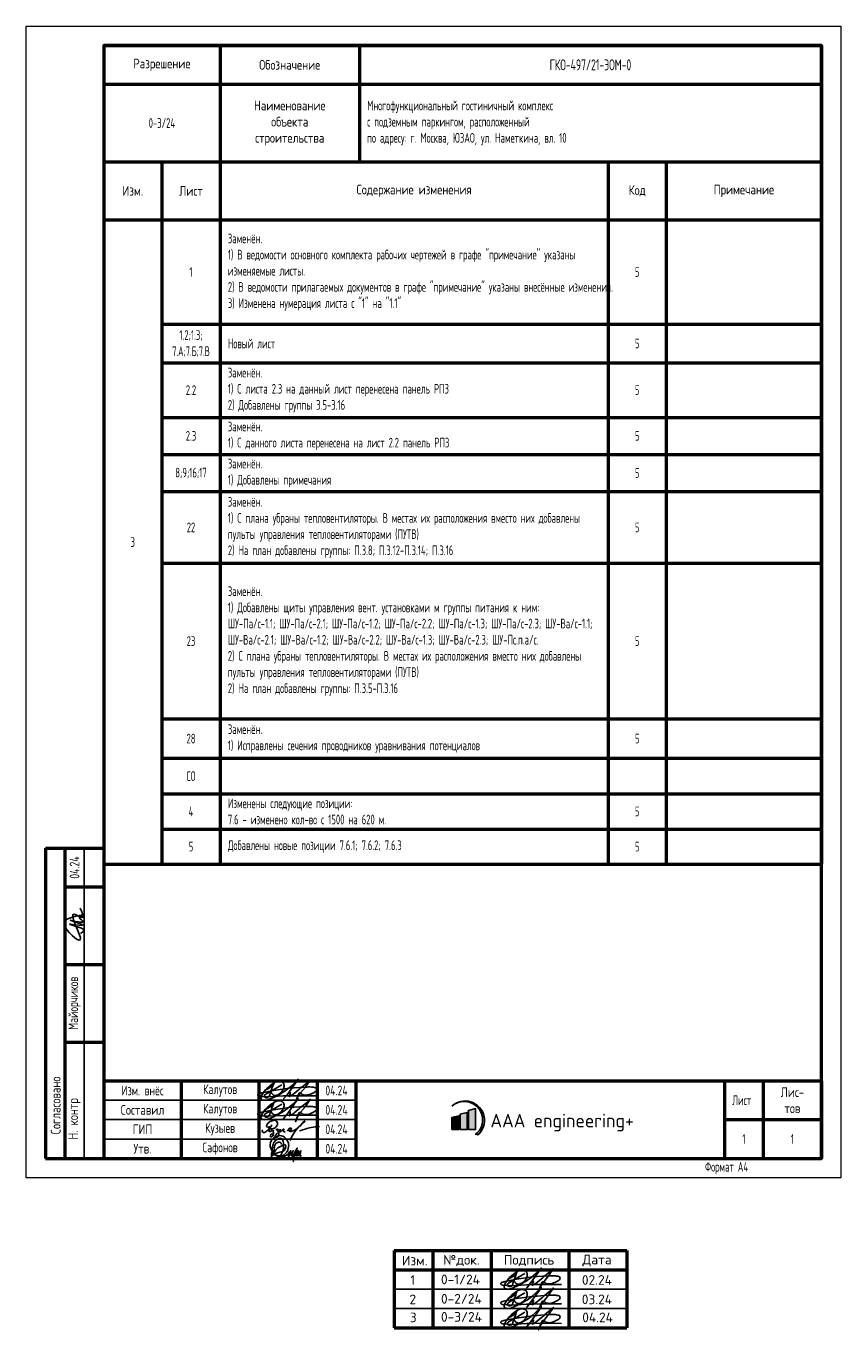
# Model space of a CAD drawing. Header units: millimetres. Extents: x -101899 to 582947, y -77476 to 345289.
# Tile 69 of 100: x 3782 to 24782, y 263371 to 296994. Entities that reach past the tile are written whole.
import ezdxf

# ---------------------------------------------------------------- set-up
doc = ezdxf.new("R2010")
doc.units = ezdxf.units.MM
doc.layers.add('pecat', color=7, linetype='Continuous')
doc.layers.add('ФОРМАТ', color=7, linetype='Continuous', lineweight=18)
doc.styles.add('$_Electrical_gost', font='cs_gost2304.shx', dxfattribs={"width": 0.8})
doc.styles.add('ЭН', font='GOST_Common.ttf')

# ---------------------------------------------------------------- blocks, each defined once
blk = doc.blocks.new('*T388')
at = {"color": 0, "linetype": 'ByBlock', "lineweight": 50, "transparency": 16777216}
for p, q in [((0, 0), (18500, 0)), ((0, 0), (0, -21113)), ((3000, 0), (3000, -21113)), ((6590, 0), (6590, -3000)), ((18500, 0), (18500, -21113)), ((0, -1000), (18500, -1000)), ((0, -3000), (18500, -3000)), ((1500, -3000), (1500, -21113)), ((13000, -3000), (13000, -21113)), ((14500, -3000), (14500, -21113)), ((0, -4500), (18500, -4500)), ((1500, -7188), (18500, -7188)), ((1500, -8184), (18500, -8184)), ((1500, -9590), (18500, -9590)), ((1500, -10547), (18500, -10547)), ((1500, -11503), (18500, -11503)), ((1500, -13351), (18500, -13351)), ((1500, -17366), (18500, -17366)), ((1500, -18383), (18500, -18383)), ((1500, -19299), (18500, -19299)), ((1500, -20206), (18500, -20206)), ((0, -21113), (18500, -21113))]:
    blk.add_line(p, q, dxfattribs=at)
at = {"color": 0, "transparency": 16777216, "char_height": 250, "style": '$_Electrical_gost'}
for s, insert, width, attachment_point in [('{\\H1.125x;\\C256;ГКО-497/21-ЭОМ-0}', (12545, -500), 11610.26, 5), ('\\A1;{\\W1;\\C256;Разрешение}', (1500, -500), 2700, 5), ('\\A1;{\\W1;\\C256;Обозначение}', (4795, -500), 3289.74, 5), ('\\A1;{\\W1;\\C256;Наименование \\Pобъекта\\Pстроительства}', (4795, -2000), 3189.74, 5), ('{\\C256;Многофункциональный гостиничный комплекс\\Pс подземным паркингом, расположенный\\Pпо адресу: г. Москва, ЮЗАО, ул. Наметкина, вл. 10}', (6790, -2000), 11510.26, 4), ('0-3/24', (1500, -2000), 2800, 5), ('{\\W1;Изм.}', (750, -3750), 1300, 5), ('{\\W1;Лист}', (2250, -3750), 1300, 5), ('\\A1;{\\W1;\\C256;Содержание изменения}', (8000, -3750), 9600, 5), ('{\\W1;Код}', (13750, -3750), 1100, 5), ('{\\W1;Примечание}', (16500, -3750), 3600, 5), ('Заменён.\\P1) В ведомости основного комплекта рабочих чертежей в графе "примечание" указаны изменяемые листы.\\P2) В ведомости прилагаемых документов в графе "примечание" указаны внесённые изменения.\\P3) Изменена нумерация листа с "1" на "1.1"', (3200, -5844), 9600, 4), ('1', (2250, -5844), 1300, 5), ('5', (13750, -5844), 1100, 5), ('1.2;1.3;\\P{\\W0.7;7.А;7.Б;7.В}', (2250, -7686), 1300, 5), ('Новый лист', (3200, -7686), 9600, 4), ('5', (13750, -7686), 1100, 5), ('Заменён.\\P1) С листа 2.3 на данный лист перенесена панель РП3\\P2) Добавлены группы 3.5-3.16', (3200, -8887), 9600, 4), ('2.2', (2250, -8887), 1300, 5), ('5', (13750, -8887), 1100, 5), ('Заменён.\\P1) С данного листа перенесена на лист 2.2 панель РП3', (3200, -10068), 9600, 4), ('2.3', (2250, -10068), 1300, 5), ('5', (13750, -10068), 1100, 5), ('Заменён.\\P1) Добавлены примечания', (3200, -11025), 9600, 4), ('8;9;16;17', (2250, -11025), 1300, 5), ('5', (13750, -11025), 1100, 5), ('Заменён.\\P1) С плана убраны тепловентиляторы. В местах их расположения вместо них добавлены пульты управления тепловентиляторами (ПУТВ) \\P2) На план добавлены группы: П.3.8; П.3.12-П.3.14; П.3.16', (3200, -12427), 9600, 4), ('22', (2250, -12427), 1300, 5), ('5', (13750, -12427), 1100, 5), ('3', (750, -12806), 1300, 5), ('Заменён.\\P1) Добавлены щиты управления вент. установками м группы питания к ним:\\PШУ-Па/с-1.1; ШУ-Па/с-2.1; ШУ-Па/с-1.2; ШУ-Па/с-2.2; ШУ-Па/с-1.3; ШУ-Па/с-2.3; ШУ-Ва/с-1.1; ШУ-Ва/с-2.1; ШУ-Ва/с-1.2; ШУ-Ва/с-2.2; ШУ-Ва/с-1.3; ШУ-Ва/с-2.3; ШУ-Пс.п.а/с.\\P2) С плана убраны тепловентиляторы. В местах их расположения вместо них добавлены пульты управления тепловентиляторами (ПУТВ)\\P2) На план добавлены группы: П.3.5-П.3.16 ', (3200, -15359), 9600, 4), ('23', (2250, -15359), 1300, 5), ('5', (13750, -15359), 1100, 5), ('Заменён.\\P1) Исправлены сечения проводников уравнивания потенциалов', (3200, -17874), 9600, 4), ('28', (2250, -17874), 1300, 5), ('5', (13750, -17874), 1100, 5), ('СО', (2250, -18841), 1300, 5), ('Изменены следующие позиции:\\P7.6 - изменено кол-во с 1500 на 620 м.', (3200, -19752), 9600, 4), ('4', (2250, -19752), 1300, 5), ('5', (13750, -19752), 1100, 5), ('5', (2250, -20659), 1300, 5), ('Добавлены новые позиции 7.6.1; 7.6.2; 7.6.3', (3200, -20659), 9600, 4), ('5', (13750, -20659), 1100, 5)]:
    blk.add_mtext(s, dxfattribs=dict(at, insert=insert, width=width, attachment_point=attachment_point))
blk = doc.blocks.new('*T389')
at = {"color": 0, "linetype": 'ByBlock', "lineweight": 50, "transparency": 16777216}
for p, q in [((0, 0), (18500, 0)), ((0, 0), (0, -2000)), ((2000, 0), (2000, -2000)), ((4000, 0), (4000, -2000)), ((5500, 0), (5500, -2000)), ((6500, 0), (6500, -2000)), ((16000, 0), (16000, -2000)), ((17000, 0), (17000, -2000)), ((18500, 0), (18500, -2000)), ((16000, -1000), (18500, -1000)), ((4000, -2000), (5500, -2000)), ((6500, -2000), (18500, -2000))]:
    blk.add_line(p, q, dxfattribs=at)
at = {"color": 0, "linetype": 'ByBlock', "lineweight": -2, "transparency": 16777216}
for p, q in [((0, -500), (6500, -500)), ((0, -1000), (6500, -1000)), ((0, -1500), (6500, -1500)), ((0, -2000), (4000, -2000)), ((5500, -2000), (6500, -2000))]:
    blk.add_line(p, q, dxfattribs=at)
at = {"color": 0, "transparency": 16777216, "char_height": 250, "style": '$_Electrical_gost'}
for s, insert, width, attachment_point in [('{\\W0.9;Изм. внёс}', (1000, -250), 1990, 5), ('{\\W0.9;Калутов}', (3000, -250), 1990, 5), ('{\\W0.9;04.24}', (6000, -250), 990, 5), ('{\\W1;Лис-\\Pтов} ', (17750, -500), 1100, 5), ('{\\W1;Составил}', (1000, -750), 1990, 5), ('{\\W0.9;Калутов}', (3000, -750), 1990, 5), ('{\\W0.9;04.24}', (6000, -750), 990, 5), ('Лист', (16200, -500), 600, 4), ('{\\W1;ГИП}', (1000, -1250), 1990, 5), ('{\\W0.9;Кузыев}', (3000, -1250), 1990, 5), ('{\\W0.9;04.24}', (6000, -1250), 990, 5), ('1', (16500, -1500), 600, 5), ('1', (17750, -1500), 1100, 5), ('{\\W1;Утв.}', (1000, -1750), 1990, 5), ('{\\W0.9;Сафонов}', (3000, -1750), 1990, 5), ('{\\W0.9;04.24}', (6000, -1750), 990, 5)]:
    blk.add_mtext(s, dxfattribs=dict(at, insert=insert, width=width, attachment_point=attachment_point))
blk = doc.blocks.new('*T390')
at = {"color": 0, "linetype": 'ByBlock', "lineweight": 50, "transparency": 16777216}
for p, q in [((0, 0), (1500, 0)), ((0, 0), (0, -8000)), ((500, 0), (500, -8000)), ((1500, 0), (1500, -8000)), ((500, -1000), (1500, -1000)), ((500, -3000), (1500, -3000)), ((500, -5000), (1500, -5000)), ((0, -8000), (1500, -8000))]:
    blk.add_line(p, q, dxfattribs=at)
at = {"color": 0, "linetype": 'ByBlock', "lineweight": -2, "transparency": 16777216}
blk.add_line((1000, 0), (1000, -8000), dxfattribs=at)
at = {"color": 0, "transparency": 16777216, "char_height": 250, "rotation": 90, "style": '$_Electrical_gost'}
for s, insert, width, attachment_point in [('{\\W0.9;04.24}', (750, -500), 990, 5), ('{\\W0.9;Майорчиков}', (750, -4000), 1990, 5), ('{\\W1;   Согласовано}', (388, -6826), 7990, 8), ('{\\W1;   Н. контр}', (906, -7175), 2990, 8)]:
    blk.add_mtext(s, dxfattribs=dict(at, insert=insert, width=width, attachment_point=attachment_point))
blk = doc.blocks.new('А.Майорчиков')
at = {"layer": 'pecat', "color": 0, "linetype": 'ByBlock', "lineweight": -2}
for points in [[(9.15, 0.19), (6.53, 5.2), (2.48, 0.9), (9.34, 2.54), (8.41, 0.28), (10.98, 0.93)], [(4.13, 0.87), (4.88, 0.03), (6.46, 3.37), (6.66, 3.84)], [(7.72, 3.61), (6.35, 0.21), (6.57, 3.01), (6.66, 3.84)], [(7.72, 3.61), (7.56, 0.35), (8.6, 1.07), (9.07, 0.08), (9.15, 0.19)]]:
    blk.add_spline(points, degree=3, dxfattribs=at)
blk = doc.blocks.new('*T387')
at = {"color": 0, "linetype": 'ByBlock', "lineweight": 50, "transparency": 16777216}
for p, q in [((0, 0), (6000, 0)), ((0, 0), (0, -2000)), ((1000, 0), (1000, -2000)), ((2500, 0), (2500, -2000)), ((4500, 0), (4500, -2000)), ((6000, 0), (6000, -2000)), ((0, -500), (6000, -500)), ((0, -2000), (6000, -2000))]:
    blk.add_line(p, q, dxfattribs=at)
at = {"color": 0, "linetype": 'ByBlock', "lineweight": -2, "transparency": 16777216}
for p, q in [((0, -1000), (6000, -1000)), ((0, -1500), (6000, -1500))]:
    blk.add_line(p, q, dxfattribs=at)

msp = doc.modelspace()

# ---------------------------------------------------------------- hatches: boundary and pattern name
at = {"true_color": 0x504d51}
h = msp.add_hatch(color=251, dxfattribs=at)
h.dxf.hatch_style = 1
h.paths.add_polyline_path([(14754.8, 269141, -1.0335122), (15367, 268415.3), (15425.6, 268398, 1.014927)])
at = {"true_color": 0x139b48}
h = msp.add_hatch(color=114, dxfattribs=at)
h.dxf.hatch_style = 1
h.paths.add_polyline_path([(15368.3, 269079), (15183.3, 269031.6), (15183.3, 268535.1), (15368.3, 268535.1)])
at = {"true_color": 0x504d51}
h = msp.add_hatch(color=251, dxfattribs=at)
h.dxf.hatch_style = 1
h.paths.add_polyline_path([(14935.3, 268894.5), (14750.4, 268847.2), (14750.4, 268535.1), (14935.3, 268535.1)])
at = {"true_color": 0x4b2401}
h = msp.add_hatch(color=38, dxfattribs=at)
h.dxf.hatch_style = 1
h.paths.add_polyline_path([(15151.2, 268979), (14966.3, 268931.6), (14966.3, 268535.1), (15151.2, 268535.1)])

# ---------------------------------------------------------------- linework, layer by layer
at = {"color": 5, "ltscale": 100}
for points in [[(10092.2, 269524.6, 0.103904), (10125.4, 269455.8, 0.2350713), (10202.8, 269415.3, 0.1615215), (10321.6, 269467.7, 0.1288083), (10418.2, 269585.5, 0.0851825), (10430.8, 269668.6, 0.1753776), (10402.7, 269747.8, 0.1915956), (10280.8, 269781, 0.1190184), (10161.2, 269734.7, 0.0271183), (10034.9, 269641.3, 0.0924447), (9887.5, 269470.8, 0.0626343), (9839.1, 269376, 0.3356843), (9862, 269308.2, 0.1746984), (10008.8, 269301.4), (10180, 269375.8, 0.0346471), (10433.7, 269517.6), (10528.9, 269587), (10656.4, 269695.3), (10795.9, 269836.3), (10506.6, 269432.4), (10418.3, 269326.3), (10567.2, 269497.9, -0.7633251), (10590.7, 269488, -0.0651771), (10585.4, 269458.6), (10565.6, 269388.8, 0.052351), (10694.7, 269470.2), (10796.8, 269555.5, 0.0266965), (10887, 269634.2), (11013.7, 269735.2), (11106, 269819.2), (10979.1, 269631.8), (10856.2, 269482.4), (10770.9, 269360.2), (10724.1, 269238), (10807.1, 269456.6, -0.5538621), (10867.4, 269471.2, 0.0926124), (10913.3, 269436.1, 0.0875177), (11003.3, 269423.3, 0.0692528), (11142.1, 269461.4), (11209.9, 269497.4, 0.092964), (11272.8, 269547.4, 0.4843344), (11241, 269615.8, 0.0504862), (11135.8, 269634, 0.0397149), (10979.1, 269631.8), (10690.9, 269611.9), (10562.4, 269602.8), (10157.7, 269544.9), (9861.9, 269485.9), (9768.7, 269459.5, 0.3246198), (9752.1, 269421.9, 0.2758008), (9799.3, 269391.4), (10004.2, 269379.2), (10413.4, 269403.4), (10601.7, 269405.9), (10846.5, 269409.1), (11024.6, 269411.5), (11318, 269406.5)], [(9952.4, 269559.2, 0.1869387), (10165.4, 269726.7, 0.0165586), (10048, 269390.5, -0.4586332), (9933.5, 269375.5, -0.4636946), (9944.8, 269442.9), (10123.5, 269544.6), (10369.9, 269692.4)], [(10092.2, 269024.6, 0.103904), (10125.4, 268955.8, 0.2350713), (10202.8, 268915.3, 0.1615215), (10321.6, 268967.7, 0.1288083), (10418.2, 269085.5, 0.0851825), (10430.8, 269168.6, 0.1753776), (10402.7, 269247.8, 0.1915956), (10280.8, 269281, 0.1190184), (10161.2, 269234.7, 0.0271183), (10034.9, 269141.3, 0.0924447), (9887.5, 268970.8, 0.0626343), (9839.1, 268876, 0.3356843), (9862, 268808.2, 0.1746984), (10008.8, 268801.4), (10180, 268875.8, 0.0346471), (10433.7, 269017.6), (10528.9, 269087), (10656.4, 269195.3), (10795.9, 269336.3), (10506.6, 268932.4), (10418.3, 268826.3), (10567.2, 268997.9, -0.7633251), (10590.7, 268988, -0.0651771), (10585.4, 268958.6), (10565.6, 268888.8, 0.052351), (10694.7, 268970.2), (10796.8, 269055.5, 0.0266965), (10887, 269134.2), (11013.7, 269235.2), (11106, 269319.2), (10979.1, 269131.8), (10856.2, 268982.4), (10770.9, 268860.2), (10724.1, 268738), (10807.1, 268956.6, -0.5538621), (10867.4, 268971.2, 0.0926124), (10913.3, 268936.1, 0.0875177), (11003.3, 268923.3, 0.0692528), (11142.1, 268961.4), (11209.9, 268997.4, 0.092964), (11272.8, 269047.4, 0.4843344), (11241, 269115.8, 0.0504862), (11135.8, 269134, 0.0397149), (10979.1, 269131.8), (10690.9, 269111.9), (10562.4, 269102.8), (10157.7, 269044.9), (9861.9, 268985.9), (9768.7, 268959.5, 0.3246198), (9752.1, 268921.9, 0.2758008), (9799.3, 268891.4), (10004.2, 268879.2), (10413.4, 268903.4), (10601.7, 268905.9), (10846.5, 268909.1), (11024.6, 268911.5), (11318, 268906.5)], [(9952.4, 269059.2, 0.1869387), (10165.4, 269226.7, 0.0165586), (10048, 268890.5, -0.4586332), (9933.5, 268875.5, -0.4636946), (9944.8, 268942.9), (10123.5, 269044.6), (10369.9, 269192.4)], [(16359.4, 264657.3, 0.103904), (16392.5, 264588.5, 0.2350713), (16469.9, 264548, 0.1615215), (16588.8, 264600.5, 0.1288083), (16685.4, 264718.2, 0.0851825), (16698, 264801.3, 0.1753776), (16669.8, 264880.5, 0.1915956), (16548, 264913.7, 0.1190184), (16428.4, 264867.5, 0.0271183), (16302.1, 264774, 0.0924447), (16154.7, 264603.5, 0.0626343), (16106.3, 264508.7, 0.3356843), (16129.1, 264440.9, 0.1746984), (16276, 264434.2), (16447.2, 264508.6, 0.0346471), (16700.9, 264650.3), (16796.1, 264719.7), (16923.6, 264828.1), (17063.1, 264969), (16773.8, 264565.2), (16685.5, 264459), (16834.3, 264630.7, -0.7633251), (16857.9, 264620.8, -0.0651771), (16852.5, 264591.3), (16832.7, 264521.5, 0.052351), (16961.9, 264602.9), (17063.9, 264688.2, 0.0266965), (17154.1, 264766.9), (17280.9, 264867.9), (17373.2, 264952), (17246.3, 264764.6), (17123.4, 264615.1), (17038, 264492.9), (16991.3, 264370.7), (17074.3, 264589.4, -0.5538621), (17134.6, 264604, 0.0926124), (17180.4, 264568.9, 0.0875177), (17270.5, 264556, 0.0692528), (17409.3, 264594.1), (17477, 264630.1, 0.092964), (17540, 264680.1, 0.4843344), (17508.2, 264748.5, 0.0504862), (17403, 264766.7, 0.0397149), (17246.3, 264764.6), (16958.1, 264744.6), (16829.6, 264735.6), (16424.9, 264677.6), (16129.1, 264618.7), (16035.9, 264592.3, 0.3246198), (16019.2, 264554.7, 0.2758008), (16066.4, 264524.1), (16271.4, 264511.9), (16680.6, 264536.1), (16868.9, 264538.6), (17113.7, 264541.9), (17291.8, 264544.2), (17585.1, 264539.3)], [(16219.6, 264691.9, 0.1869387), (16432.6, 264859.5, 0.0165586), (16315.2, 264523.3, -0.4586332), (16200.7, 264508.2, -0.4636946), (16212, 264575.6), (16390.6, 264677.3), (16637.1, 264825.1)], [(16359.4, 264157.3, 0.103904), (16392.5, 264088.5, 0.2350713), (16469.9, 264048, 0.1615215), (16588.8, 264100.5, 0.1288083), (16685.4, 264218.2, 0.0851825), (16698, 264301.3, 0.1753776), (16669.8, 264380.5, 0.1915956), (16548, 264413.7, 0.1190184), (16428.4, 264367.5, 0.0271183), (16302.1, 264274, 0.0924447), (16154.7, 264103.5, 0.0626343), (16106.3, 264008.7, 0.3356843), (16129.1, 263940.9, 0.1746984), (16276, 263934.2), (16447.2, 264008.6, 0.0346471), (16700.9, 264150.3), (16796.1, 264219.7), (16923.6, 264328.1), (17063.1, 264469), (16773.8, 264065.2), (16685.5, 263959), (16834.3, 264130.7, -0.7633251), (16857.9, 264120.8, -0.0651771), (16852.5, 264091.3), (16832.7, 264021.5, 0.052351), (16961.9, 264102.9), (17063.9, 264188.2, 0.0266965), (17154.1, 264266.9), (17280.9, 264367.9), (17373.2, 264452), (17246.3, 264264.6), (17123.4, 264115.1), (17038, 263992.9), (16991.3, 263870.7), (17074.3, 264089.4, -0.5538621), (17134.6, 264104, 0.0926124), (17180.4, 264068.9, 0.0875177), (17270.5, 264056, 0.0692528), (17409.3, 264094.1), (17477, 264130.1, 0.092964), (17540, 264180.1, 0.4843344), (17508.2, 264248.5, 0.0504862), (17403, 264266.7, 0.0397149), (17246.3, 264264.6), (16958.1, 264244.6), (16829.6, 264235.6), (16424.9, 264177.6), (16129.1, 264118.7), (16035.9, 264092.3, 0.3246198), (16019.2, 264054.7, 0.2758008), (16066.4, 264024.1), (16271.4, 264011.9), (16680.6, 264036.1), (16868.9, 264038.6), (17113.7, 264041.9), (17291.8, 264044.2), (17585.1, 264039.3)], [(16219.6, 264191.9, 0.1869387), (16432.6, 264359.5, 0.0165586), (16315.2, 264023.3, -0.4586332), (16200.7, 264008.2, -0.4636946), (16212, 264075.6), (16390.6, 264177.3), (16637.1, 264325.1)], [(16359.4, 263657.3, 0.103904), (16392.5, 263588.5, 0.2350713), (16469.9, 263548, 0.1615215), (16588.8, 263600.5, 0.1288083), (16685.4, 263718.2, 0.0851825), (16698, 263801.3, 0.1753776), (16669.8, 263880.5, 0.1915956), (16548, 263913.7, 0.1190184), (16428.4, 263867.5, 0.0271183), (16302.1, 263774, 0.0924447), (16154.7, 263603.5, 0.0626343), (16106.3, 263508.7, 0.3356843), (16129.1, 263440.9, 0.1746984), (16276, 263434.2), (16447.2, 263508.6, 0.0346471), (16700.9, 263650.3), (16796.1, 263719.7), (16923.6, 263828.1), (17063.1, 263969), (16773.8, 263565.2), (16685.5, 263459), (16834.3, 263630.7, -0.7633251), (16857.9, 263620.8, -0.0651771), (16852.5, 263591.3), (16832.7, 263521.5, 0.052351), (16961.9, 263602.9), (17063.9, 263688.2, 0.0266965), (17154.1, 263766.9), (17280.9, 263867.9), (17373.2, 263952), (17246.3, 263764.6), (17123.4, 263615.1), (17038, 263492.9), (16991.3, 263370.7), (17074.3, 263589.4, -0.5538621), (17134.6, 263604, 0.0926124), (17180.4, 263568.9, 0.0875177), (17270.5, 263556, 0.0692528), (17409.3, 263594.1), (17477, 263630.1, 0.092964), (17540, 263680.1, 0.4843344), (17508.2, 263748.5, 0.0504862), (17403, 263766.7, 0.0397149), (17246.3, 263764.6), (16958.1, 263744.6), (16829.6, 263735.6), (16424.9, 263677.6), (16129.1, 263618.7), (16035.9, 263592.3, 0.3246198), (16019.2, 263554.7, 0.2758008), (16066.4, 263524.1), (16271.4, 263511.9), (16680.6, 263536.1), (16868.9, 263538.6), (17113.7, 263541.9), (17291.8, 263544.2), (17585.1, 263539.3)], [(16219.6, 263691.9, 0.1869387), (16432.6, 263859.5, 0.0165586), (16315.2, 263523.3, -0.4586332), (16200.7, 263508.2, -0.4636946), (16212, 263575.6), (16390.6, 263677.3), (16637.1, 263825.1)]]:
    msp.add_lwpolyline(points, format="xyb", dxfattribs=at)
at = {"color": 251, "true_color": 0x504d51}
msp.add_lwpolyline([(14754.8, 269141, -1.0335122), (15367, 268415.3), (15425.6, 268398, 1.014927), (14754.8, 269141)], format="xyb", dxfattribs=at)
at = {"color": 114, "true_color": 0x139b48}
msp.add_lwpolyline([(15183.3, 268535.1), (15368.3, 268535.1), (15368.3, 269079), (15183.3, 269031.6)], close=True, dxfattribs=at)
at = {"color": 251, "true_color": 0x504d51}
msp.add_lwpolyline([(14750.4, 268535.1), (14935.3, 268535.1), (14935.3, 268894.5), (14750.4, 268847.2)], close=True, dxfattribs=at)
at = {"color": 38, "true_color": 0x4b2401}
msp.add_lwpolyline([(14966.3, 268535.1), (15151.2, 268535.1), (15151.2, 268979), (14966.3, 268931.6)], close=True, dxfattribs=at)
at = {"color": 5}
for points in [[(10118.3, 268660.3), (10076.6, 268588.2), (9986.9, 268502.1), (9901.3, 268459), (9868.8, 268492.2), (9879.4, 268532.4)], [(10002.6, 268588.6), (9979.7, 268630), (10001.2, 268687.1), (10049.7, 268729.9), (10146.8, 268773.4), (10183.3, 268779.1), (10235.4, 268753.4), (10259.7, 268698.5), (10248.3, 268632.8), (10151.8, 268563.6), (10076.1, 268555.8), (10027.6, 268575), (10026.9, 268594.3), (10061.2, 268611.4), (10073.5, 268571.7), (10043.8, 268524.5), (10037, 268497.9), (10054.6, 268486.6), (10096.7, 268497.7), (10117.4, 268516.9), (10121, 268527.3), (10116.8, 268530.2), (10113.1, 268527.3), (10115.1, 268524), (10117.4, 268523.4), (10120.5, 268510.7), (10160.6, 268511.5), (10161.2, 268511), (10157.3, 268506.7), (10152.7, 268502.3), (10152.3, 268483.7), (10147.9, 268396), (10112.8, 268352.9), (10080.7, 268361.7), (10077.7, 268388), (10096.7, 268413.5), (10134.8, 268431.8)], [(10511, 268520.4), (10532.7, 268510.1), (10588.3, 268524.2), (10622.8, 268548.7), (10623.7, 268563.8), (10604.4, 268572.7), (10553.4, 268556.2), (10546.4, 268528.9), (10572.8, 268497.8), (10655.8, 268503), (10959.4, 268741.1), (10964.2, 268746.9), (10964.2, 268754.5), (10952.3, 268758.3), (10941.4, 268749.7), (10616.9, 268327.4), (10587.3, 268253.7)], [(10222.9, 268529.9), (10261.5, 268543.9), (10286.7, 268529.9), (10284.8, 268525.3), (10255.5, 268506.7), (10269.9, 268499.3), (10296.4, 268447.7), (10290.8, 268385.9), (10235, 268338.9), (10199.7, 268359.8), (10211.3, 268391.9), (10267.1, 268451.4), (10319.2, 268502.5), (10337.4, 268545.7)], [(10337.4, 268545.7), (10319.7, 268492.1), (10322, 268480.2), (10334.1, 268482.5), (10406.2, 268547.1), (10412.7, 268553.2), (10425.7, 268531.3), (10412.7, 268514.6), (10408.1, 268505.8), (10420.2, 268490.4), (10462, 268479.3)], [(10827.2, 268502.7), (11128.1, 268588.2), (11342.2, 268616.4)]]:
    msp.add_spline(points, degree=3, dxfattribs=at)
at = {"color": 5, "ltscale": 100}
msp.add_open_spline([(10365.2, 268152.4), (10359.5, 268174.7), (10347.2, 268223), (10255.3, 268214.2), (10189.4, 268144), (10168.7, 268031), (10164.1, 267900.4), (10308.9, 267808.2), (10418.6, 267992.7), (10428, 268136.8), (10382.5, 268357), (10185.4, 268262.4), (10132.1, 268103.5), (10122.8, 267988.7), (10083.2, 267751.1), (10206.3, 268044.9), (10319, 268082.7), (10495.1, 268179.5), (10451.3, 267955.7), (10342.4, 267970.5), (10079.9, 267886.8), (10225.2, 267890.1), (10426.1, 267794), (10577.9, 268073.6), (10525.7, 268251.6), (10438.6, 268364.5), (10283.4, 268399.8), (10168.8, 268329.8), (10072.3, 268224.1), (10052.8, 267956.5), (10419.4, 267713), (10649.5, 268071.4), (10562.8, 267905.9), (10523.6, 267782.8), (10713.1, 268057.9), (10641.8, 267947.5), (10630.5, 267907.6), (10629.3, 267850.2), (10659.1, 267845.4), (10674.4, 267870.6), (10681.1, 267900.3), (10696.7, 267933.7), (10710.2, 267962.2), (10723, 267985.2), (10737.3, 268005.1), (10749.5, 268021.2), (10766, 268035.6), (10779.2, 268084), (10734.6, 268012.9), (10724.9, 267971.9), (10705.9, 267873.1), (10634.7, 267563.3), (10709.8, 267898.3), (10737.8, 267988.3), (10739, 267992), (10739.4, 267993.3), (10740.5, 267996.5), (10751.5, 268002.5), (10795.1, 267990.8), (10760.5, 267924.4), (10744.2, 267887.6), (10757, 267835.7), (10790.1, 267919.1), (10826.4, 268051.3), (10792, 267909.9), (10788, 267845), (10831.6, 267904.4), (10841.7, 267933.1), (10858, 267968.3), (10871.5, 268004.8), (10852.6, 267946.1), (10848.1, 267919.1), (10841.1, 267887.5), (10840.8, 267866.6), (10845.1, 267838.9), (10859.7, 267859.2), (10870.2, 267873.8)], degree=3, knots=[0, 0, 0, 0, 43.954282, 94.9773207, 156.5028683, 242.6883716, 336.2258367, 420.8432495, 517.2015714, 697.9265379, 776.889726, 911.3804335, 999.2889969, 1133.1942655, 1205.4012125, 1356.8755704, 1459.0790045, 1556.7075548, 1619.3262083, 1798.4932999, 1887.6322596, 1895.1912282, 2086.391676, 2299.0023667, 2382.8779716, 2482.0849356, 2590.3128962, 2688.3611992, 2755.3871332, 2891.776255, 3214.9718916, 3319.3363141, 3425.9444063, 3434.7130674, 3574.6416063, 3590.9482835, 3666.0332241, 3680.9686673, 3698.8879507, 3711.0793823, 3739.5915368, 3765.1770437, 3789.467663, 3807.5246567, 3821.1941339, 3842.2713721, 3849.5986737, 3870.3158471, 3909.3059938, 3939.7018838, 3980.8389181, 4130.7260952, 4327.4118537, 4335.7760048, 4335.7760048, 4335.7760048, 4338.7150105, 4342.8324386, 4360.9101836, 4415.3150532, 4445.3271674, 4464.6343855, 4493.2508096, 4570.4512586, 4661.8578223, 4667.4570583, 4689.6289017, 4746.7411094, 4768.0623651, 4778.8762861, 4808.1724194, 4831.3271494, 4857.5209786, 4870.5858628, 4880.1829236, 4904.7657743, 4904.7657743, 4904.7657743, 4904.7657743], dxfattribs=at)
at = {"layer": 'ФОРМАТ'}
msp.add_lwpolyline([(3782.1, 296994), (24782.1, 296994), (24782.1, 267294), (3782.1, 267294)], close=True, dxfattribs=at)
at = {"layer": 'ФОРМАТ', "lineweight": 50}
msp.add_lwpolyline([(5782.1, 267794), (24282.1, 267794), (24282.1, 296494), (5782.1, 296494)], close=True, dxfattribs=at)

# ---------------------------------------------------------------- block references
for name, p in [('*T388', (5782.1, 296494)), ('*T390', (4282.1, 275794)), ('*T389', (5782.1, 269794)), ('*T387', (13269.1, 265422.7))]:
    msp.add_blockref(name, p)
at = {"color": 5, "ltscale": 100, "xscale": 96, "yscale": 96, "zscale": 96, "rotation": 90}
msp.add_blockref('А.Майорчиков', (5265.8, 273195.6), dxfattribs=at)

# ---------------------------------------------------------------- texts
at = {"insert": (15749.6, 268944.1), "char_height": 350, "attachment_point": 1, "style": 'ЭН'}
msp.add_mtext('AAA engineering+', dxfattribs=at)
at = {"layer": 'ФОРМАТ', "char_height": 250, "style": '$_Electrical_gost'}
for s, insert, width, attachment_point in [('\\pxi0.02;Формат А4', (21274.4, 267544), 2429.597, 4), ('{\\fISOCPEUR|b0|i0|c204|p34;\\W1;Изм.}', (13798.4, 265158.7), 1228.256, 5), ('{\\fISOCPEUR|b0|i0|c204|p34;\\W1;№док.}', (15002.4, 265158.7), 1228.256, 5), ('{\\fISOCPEUR|b0|i0|c204|p34;\\W1;Подпись}', (16743.3, 265158.7), 1228.256, 5), ('{\\fISOCPEUR|b0|i0|c204|p34;\\W1;Дата}', (18498.4, 265158.7), 1228.256, 5), ('{\\fISOCPEUR|b0|i0|c204|p34;\\W1;1}', (13748.4, 264658.7), 1228.256, 5), ('\\A1;{\\fISOCPEUR|b0|i0|c204|p34;\\W1;0-1/24}', (14474.7, 264672.7), 1099.789, 4), ('{\\fISOCPEUR|b0|i0|c204|p34;\\W1;02.24}', (18494.4, 264658.7), 1228.256, 5), ('{\\fISOCPEUR|b0|i0|c204|p34;\\W1;2}', (13748.4, 264158.7), 1228.256, 5), ('\\A1;{\\fISOCPEUR|b0|i0|c204|p34;\\W1;0-2/24}', (14474.7, 264172.7), 1099.789, 4), ('{\\fISOCPEUR|b0|i0|c204|p34;\\W1;03.24}', (18494.4, 264158.7), 1228.256, 5), ('{\\fISOCPEUR|b0|i0|c204|p34;\\W1;3}', (13759.1, 263693.7), 1228.256, 5), ('\\A1;{\\fISOCPEUR|b0|i0|c204|p34;\\W1;0-3/24}', (14474.7, 263707.7), 1099.789, 4), ('{\\fISOCPEUR|b0|i0|c204|p34;\\W1;04.24}', (18511.2, 263693.7), 1228.256, 5)]:
    msp.add_mtext(s, dxfattribs=dict(at, insert=insert, width=width, attachment_point=attachment_point))

doc.saveas('drawing.dxf')
